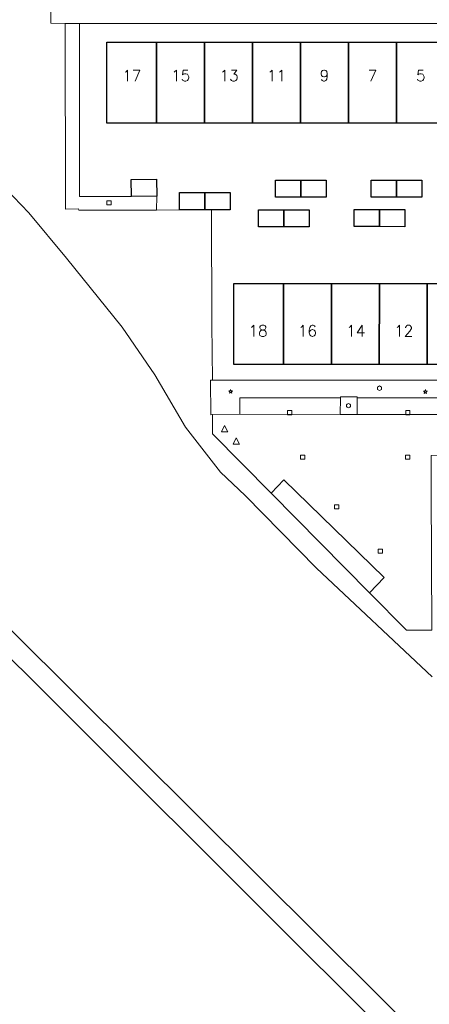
# Model space of a CAD drawing. Header units: metres. Extents: x 105376 to 107446, y 444190 to 447356.
# Tile 8 of 90: x 106618 to 106667, y 445997 to 446114. Entities that reach past the tile are written whole.
import ezdxf
from ezdxf.enums import TextEntityAlignment as Align

# ---------------------------------------------------------------- set-up
doc = ezdxf.new("R2010")
doc.units = ezdxf.units.M
doc.header["$MEASUREMENT"] = 0
for name, color, linetype, lineweight in [('begroeid terreindeel kenmerkpunt', 3, 'Continuous', 0), ('huisnummerreeks BGT', 7, 'Continuous', 0), ('onbegroeid terreindeel vlak', 5, 'Continuous', 0), ('pand vlak gecombineerd BAG en BGT', 1, 'Continuous', 30), ('s_boom', 7, 'Continuous', 0), ('s_brandkraan_brandput', 7, 'Continuous', 0), ('s_lantaarnpaal_lichtmast', 7, 'Continuous', 0), ('s_rioolput', 7, 'Continuous', 0), ('s_straatkolk_trottoirkolk', 7, 'Continuous', 0), ('waterdeel vlak', 4, 'Continuous', 0), ('wegdeel vlak', 2, 'Continuous', 0)]:
    doc.layers.add(name, color=color, linetype=linetype, lineweight=lineweight)
doc.styles.get("Standard").update_dxf_attribs({"font": 'romans.shx'})

msp = doc.modelspace()

# ---------------------------------------------------------------- linework, layer by layer
at = {"layer": 'begroeid terreindeel kenmerkpunt', "flags": 128}
for points in [[(106513.5, 446141.24), (106527.41, 446127.35), (106533.5, 446122.19), (106536.49, 446119.3), (106541.86, 446113.63), (106547.5, 446108.35), (106555.35, 446099.46), (106680.89, 445974.1), (106711.83, 445943.2), (106735.38, 445919.56), (106739.18, 445915.67), (106757.39, 445897.03), (106760.89, 445894.07)], [(106513.5, 446141.24), (106527.41, 446127.35), (106533.5, 446122.19), (106536.49, 446119.3), (106541.86, 446113.63), (106547.5, 446108.35), (106555.35, 446099.46), (106680.89, 445974.1), (106711.83, 445943.2), (106735.38, 445919.56), (106739.18, 445915.67), (106757.39, 445897.03), (106760.89, 445894.07)], [(106621.81, 446117.58), (106621.8, 446113.53), (106623.5, 446113.5), (106623.52, 446091.42), (106625.1, 446091.43), (106625.12, 446091.27), (106634.37, 446091.28), (106637.08, 446091.34), (106640.1, 446091.34), (106640.92, 446091.34), (106640.93, 446077.7), (106641.02, 446071.06), (106640.8, 446071.06), (106640.84, 446066.93), (106641.02, 446066.94), (106641.01, 446064.64), (106647.99, 446057.59), (106659.7, 446045.72), (106664.09, 446041.3), (106667.1, 446041.29)], [(106621.81, 446117.58), (106621.8, 446113.53), (106623.5, 446113.5), (106623.52, 446091.42), (106625.1, 446091.43), (106625.12, 446091.27), (106634.37, 446091.28), (106637.08, 446091.34), (106640.1, 446091.34), (106640.92, 446091.34), (106640.93, 446077.7), (106641.02, 446071.06), (106640.8, 446071.06), (106640.84, 446066.93), (106641.02, 446066.94), (106641.01, 446064.64), (106647.99, 446057.59), (106659.7, 446045.72), (106664.09, 446041.3), (106667.1, 446041.29)], [(106667.16, 446035.72), (106653.41, 446048.65), (106644.89, 446057.32), (106641.96, 446060.08), (106637.82, 446065.45), (106634.16, 446071.69), (106630.28, 446077.36), (106623.65, 446085.56), (106619.16, 446090.98), (106611.83, 446098.58)], [(106667.16, 446035.72), (106653.41, 446048.65), (106644.89, 446057.32), (106641.96, 446060.08), (106637.82, 446065.45), (106634.16, 446071.69), (106630.28, 446077.36), (106623.65, 446085.56), (106619.16, 446090.98), (106611.83, 446098.58)]]:
    msp.add_lwpolyline(points, dxfattribs=at)
msp.add_lwpolyline([(106656.23, 446068.95), (106656.23, 446069.05), (106658.24, 446069.04), (106658.23, 446068.96), (106658.23, 446066.97), (106656.21, 446066.97)], close=True, dxfattribs=at)
msp.add_lwpolyline([(106656.23, 446068.95), (106656.23, 446069.05), (106658.24, 446069.04), (106658.23, 446068.96), (106658.23, 446066.97), (106656.21, 446066.97)], close=True, dxfattribs=at)
at = {"layer": 'onbegroeid terreindeel vlak', "flags": 128}
for points in [[(106763.84, 445897.02), (106757.66, 445901.18), (106756.05, 445902.78), (106758.97, 445905.35), (106755.46, 445906.63), (106752.95, 445905.92), (106751.82, 445906.95), (106746.12, 445912.57), (106735.79, 445921.14), (106739.18, 445915.67), (106735.38, 445919.56), (106711.83, 445943.2), (106680.89, 445974.1), (106685.2, 445971.27), (106685.85, 445971.75), (106682.79, 445975.87), (106551.77, 446106.23), (106547.36, 446111.36), (106541.5, 446117.2), (106539.78, 446118.17), (106515.04, 446142.78)], [(106611.83, 446098.58), (106619.16, 446090.98), (106623.65, 446085.56), (106630.28, 446077.36), (106634.16, 446071.69), (106637.82, 446065.45), (106641.96, 446060.08), (106644.89, 446057.32), (106653.41, 446048.65), (106667.16, 446035.72)]]:
    msp.add_lwpolyline(points, dxfattribs=at)
for points in [[(106640.92, 446091.34), (106643.11, 446091.34), (106643.11, 446093.37), (106640.1, 446093.37), (106637.08, 446093.37), (106637.08, 446091.34), (106634.37, 446091.28), (106634.41, 446092.93), (106634.38, 446094.96), (106631.35, 446094.92), (106631.38, 446092.89), (106625.19, 446092.91), (106625.22, 446113.5), (106649.03, 446113.52), (106680.8, 446113.52), (106682.16, 446110.56), (106686.42, 446101.91), (106690.69, 446093.78), (106701.72, 446074.42), (106703.79, 446071.09), (106669.23, 446071.04), (106641.02, 446071.06), (106640.93, 446077.7)], [(106645.77, 446111.3), (106640.07, 446111.3), (106634.37, 446111.29), (106628.46, 446111.29), (106628.47, 446101.64), (106634.38, 446101.64), (106640.08, 446101.64), (106645.78, 446101.64), (106651.48, 446101.65), (106657.21, 446101.65), (106662.91, 446101.65), (106668.61, 446101.65), (106674.31, 446101.65), (106680.22, 446101.66), (106680.22, 446111.3), (106674.31, 446111.3), (106668.61, 446111.3), (106662.91, 446111.3), (106657.21, 446111.3), (106651.47, 446111.3)], [(106651.52, 446094.85), (106648.5, 446094.85), (106648.5, 446092.82), (106651.52, 446092.82), (106654.54, 446092.83), (106654.54, 446094.85)], [(106662.91, 446092.84), (106665.93, 446092.84), (106665.93, 446094.87), (106662.91, 446094.87), (106659.89, 446094.87), (106659.89, 446092.84)], [(106649.5, 446089.29), (106652.52, 446089.29), (106652.52, 446091.33), (106649.5, 446091.33), (106646.48, 446091.33), (106646.48, 446089.29)], [(106660.89, 446091.36), (106657.87, 446091.36), (106657.87, 446089.32), (106660.89, 446089.32), (106663.91, 446089.31), (106663.91, 446091.35)], [(106672.3, 446072.91), (106678, 446072.91), (106683.7, 446072.91), (106689.4, 446072.91), (106695.31, 446072.91), (106695.29, 446082.56), (106689.38, 446082.56), (106683.68, 446082.56), (106677.98, 446082.56), (106672.28, 446082.56), (106666.57, 446082.56), (106660.87, 446082.56), (106655.17, 446082.55), (106649.47, 446082.55), (106643.56, 446082.55), (106643.55, 446072.91), (106649.46, 446072.91), (106655.16, 446072.91), (106660.86, 446072.91), (106666.56, 446072.91)]]:
    msp.add_lwpolyline(points, close=True, dxfattribs=at)
at = {"layer": 'pand vlak gecombineerd BAG en BGT', "flags": 128}
for points in [[(106634.38, 446101.64), (106628.47, 446101.64), (106628.46, 446111.29), (106634.37, 446111.29)], [(106634.38, 446101.64), (106628.47, 446101.64), (106628.46, 446111.29), (106634.37, 446111.29)], [(106640.07, 446111.3), (106640.08, 446101.64), (106634.38, 446101.64), (106634.37, 446111.29)], [(106640.07, 446111.3), (106640.08, 446101.64), (106634.38, 446101.64), (106634.37, 446111.29)], [(106640.08, 446101.64), (106640.07, 446111.3), (106645.77, 446111.3), (106645.78, 446101.64)], [(106640.08, 446101.64), (106640.07, 446111.3), (106645.77, 446111.3), (106645.78, 446101.64)], [(106651.47, 446111.3), (106651.48, 446101.65), (106645.78, 446101.64), (106645.77, 446111.3)], [(106651.47, 446111.3), (106651.48, 446101.65), (106645.78, 446101.64), (106645.77, 446111.3)], [(106651.48, 446101.65), (106651.47, 446111.3), (106657.21, 446111.3), (106657.21, 446101.65)], [(106651.48, 446101.65), (106651.47, 446111.3), (106657.21, 446111.3), (106657.21, 446101.65)], [(106657.21, 446101.65), (106657.21, 446111.3), (106662.91, 446111.3), (106662.91, 446101.65)], [(106657.21, 446101.65), (106657.21, 446111.3), (106662.91, 446111.3), (106662.91, 446101.65)], [(106668.61, 446101.65), (106662.91, 446101.65), (106662.91, 446111.3), (106668.61, 446111.3)], [(106668.61, 446101.65), (106662.91, 446101.65), (106662.91, 446111.3), (106668.61, 446111.3)], [(106634.41, 446092.93), (106631.38, 446092.89), (106631.35, 446094.92), (106634.38, 446094.96)], [(106634.41, 446092.93), (106631.38, 446092.89), (106631.35, 446094.92), (106634.38, 446094.96)], [(106651.52, 446094.85), (106651.52, 446092.82), (106648.5, 446092.82), (106648.5, 446094.85)], [(106651.52, 446094.85), (106651.52, 446092.82), (106648.5, 446092.82), (106648.5, 446094.85)], [(106651.52, 446092.82), (106651.52, 446094.85), (106654.54, 446094.85), (106654.54, 446092.83)], [(106651.52, 446092.82), (106651.52, 446094.85), (106654.54, 446094.85), (106654.54, 446092.83)], [(106662.91, 446092.84), (106659.89, 446092.84), (106659.89, 446094.87), (106662.91, 446094.87)], [(106662.91, 446092.84), (106659.89, 446092.84), (106659.89, 446094.87), (106662.91, 446094.87)], [(106662.91, 446094.87), (106665.93, 446094.87), (106665.93, 446092.84), (106662.91, 446092.84)], [(106662.91, 446094.87), (106665.93, 446094.87), (106665.93, 446092.84), (106662.91, 446092.84)], [(106640.1, 446091.34), (106637.08, 446091.34), (106637.08, 446093.37), (106640.1, 446093.37)], [(106640.1, 446091.34), (106637.08, 446091.34), (106637.08, 446093.37), (106640.1, 446093.37)], [(106640.1, 446093.37), (106643.11, 446093.37), (106643.11, 446091.34), (106640.92, 446091.34), (106640.1, 446091.34)], [(106640.1, 446093.37), (106643.11, 446093.37), (106643.11, 446091.34), (106640.92, 446091.34), (106640.1, 446091.34)], [(106649.5, 446091.33), (106649.5, 446089.29), (106646.48, 446089.29), (106646.48, 446091.33)], [(106649.5, 446091.33), (106649.5, 446089.29), (106646.48, 446089.29), (106646.48, 446091.33)], [(106649.5, 446089.29), (106649.5, 446091.33), (106652.52, 446091.33), (106652.52, 446089.29)], [(106649.5, 446089.29), (106649.5, 446091.33), (106652.52, 446091.33), (106652.52, 446089.29)], [(106660.89, 446091.36), (106660.89, 446089.32), (106657.87, 446089.32), (106657.87, 446091.36)], [(106660.89, 446091.36), (106660.89, 446089.32), (106657.87, 446089.32), (106657.87, 446091.36)], [(106660.89, 446089.32), (106660.89, 446091.36), (106663.91, 446091.35), (106663.91, 446089.31)], [(106660.89, 446089.32), (106660.89, 446091.36), (106663.91, 446091.35), (106663.91, 446089.31)], [(106649.46, 446072.91), (106643.55, 446072.91), (106643.56, 446082.55), (106649.47, 446082.55)], [(106649.46, 446072.91), (106643.55, 446072.91), (106643.56, 446082.55), (106649.47, 446082.55)], [(106649.47, 446082.55), (106655.17, 446082.55), (106655.16, 446072.91), (106649.46, 446072.91)], [(106649.47, 446082.55), (106655.17, 446082.55), (106655.16, 446072.91), (106649.46, 446072.91)], [(106660.86, 446072.91), (106655.16, 446072.91), (106655.17, 446082.55), (106660.87, 446082.56)], [(106660.86, 446072.91), (106655.16, 446072.91), (106655.17, 446082.55), (106660.87, 446082.56)], [(106660.86, 446072.91), (106660.87, 446082.56), (106666.57, 446082.56), (106666.56, 446072.91)], [(106660.86, 446072.91), (106660.87, 446082.56), (106666.57, 446082.56), (106666.56, 446072.91)], [(106666.56, 446072.91), (106666.57, 446082.56), (106672.28, 446082.56), (106672.3, 446072.91)], [(106666.56, 446072.91), (106666.57, 446082.56), (106672.28, 446082.56), (106672.3, 446072.91)]]:
    msp.add_lwpolyline(points, close=True, dxfattribs=at)
at = {"layer": 's_boom', "color": 251, "linetype": 'Continuous', "lineweight": 0, "flags": 128}
msp.add_lwpolyline([(106656.95, 446068, 1), (106657.45, 446068, 1)], format="xyb", close=True, dxfattribs=at)
at = {"layer": 's_brandkraan_brandput', "color": 7, "linetype": 'Continuous', "lineweight": 0, "flags": 128}
msp.add_lwpolyline([(106660.63, 446070.22), (106660.63, 446069.94), (106660.87, 446069.81), (106661.11, 446069.94), (106661.11, 446070.22), (106660.87, 446070.36)], close=True, dxfattribs=at)
at = {"layer": 's_lantaarnpaal_lichtmast', "color": 7, "linetype": 'Continuous', "lineweight": 0, "flags": 128}
for points in [[(106643.13, 446069.78), (106642.95, 446069.78), (106643.09, 446069.67), (106643.04, 446069.5), (106643.18, 446069.61), (106643.33, 446069.5), (106643.27, 446069.67), (106643.42, 446069.78), (106643.24, 446069.78), (106643.18, 446069.95)], [(106666.28, 446069.75), (106666.1, 446069.75), (106666.25, 446069.65), (106666.19, 446069.47), (106666.34, 446069.58), (106666.49, 446069.47), (106666.43, 446069.65), (106666.58, 446069.75), (106666.4, 446069.75), (106666.34, 446069.93)]]:
    msp.add_lwpolyline(points, close=True, dxfattribs=at)
at = {"layer": 's_rioolput', "color": 7, "linetype": 'Continuous', "lineweight": 0, "flags": 128}
for points in [[(106642.08, 446064.91), (106642.83, 446064.91), (106642.46, 446065.66)], [(106643.47, 446063.41), (106644.22, 446063.41), (106643.85, 446064.16)]]:
    msp.add_lwpolyline(points, close=True, dxfattribs=at)
at = {"layer": 's_straatkolk_trottoirkolk', "color": 7, "linetype": 'Continuous', "lineweight": 0, "flags": 128}
for points in [[(106628.47, 446092.41), (106628.97, 446092.41), (106628.97, 446091.91), (106628.47, 446091.91)], [(106649.94, 446067.43), (106650.44, 446067.43), (106650.44, 446066.93), (106649.94, 446066.93)], [(106664, 446067.42), (106664.5, 446067.42), (106664.5, 446066.92), (106664, 446066.92)], [(106651.49, 446062.12), (106651.99, 446062.12), (106651.99, 446061.62), (106651.49, 446061.62)], [(106663.99, 446062.12), (106664.49, 446062.12), (106664.49, 446061.62), (106663.99, 446061.62)], [(106655.53, 446056.21), (106656.03, 446056.21), (106656.03, 446055.71), (106655.53, 446055.71)], [(106660.73, 446050.94), (106661.23, 446050.94), (106661.23, 446050.44), (106660.73, 446050.44)]]:
    msp.add_lwpolyline(points, close=True, dxfattribs=at)
at = {"layer": 'waterdeel vlak', "flags": 128}
msp.add_lwpolyline([(106682.79, 445975.87), (106685.85, 445971.75), (106685.2, 445971.27), (106680.89, 445974.1), (106555.35, 446099.46), (106547.5, 446108.35), (106541.86, 446113.63), (106536.49, 446119.3), (106533.5, 446122.19), (106527.41, 446127.35), (106513.5, 446141.24), (106511.73, 446143.02), (106514.07, 446144.85), (106515.04, 446142.78), (106539.78, 446118.17), (106541.5, 446117.2), (106547.36, 446111.36), (106551.77, 446106.23)], close=True, dxfattribs=at)
msp.add_lwpolyline([(106682.79, 445975.87), (106685.85, 445971.75), (106685.2, 445971.27), (106680.89, 445974.1), (106555.35, 446099.46), (106547.5, 446108.35), (106541.86, 446113.63), (106536.49, 446119.3), (106533.5, 446122.19), (106527.41, 446127.35), (106513.5, 446141.24), (106511.73, 446143.02), (106514.07, 446144.85), (106515.04, 446142.78), (106539.78, 446118.17), (106541.5, 446117.2), (106547.36, 446111.36), (106551.77, 446106.23)], close=True, dxfattribs=at)
at = {"layer": 'wegdeel vlak', "flags": 128}
for points in [[(106678.95, 446117.6), (106680.8, 446113.52), (106649.03, 446113.52), (106625.22, 446113.5), (106623.5, 446113.5), (106621.8, 446113.53), (106621.81, 446117.58)], [(106678.95, 446117.6), (106680.8, 446113.52), (106649.03, 446113.52), (106625.22, 446113.5), (106623.5, 446113.5), (106621.8, 446113.53), (106621.81, 446117.58)], [(106681.19, 446068.96), (106658.23, 446068.96), (106658.24, 446069.04), (106656.23, 446069.05), (106656.23, 446068.95), (106644.26, 446068.96), (106644.29, 446066.98), (106641.02, 446066.94), (106640.84, 446066.93), (106640.8, 446071.06), (106641.02, 446071.06), (106669.23, 446071.04)], [(106681.19, 446068.96), (106658.23, 446068.96), (106658.24, 446069.04), (106656.23, 446069.05), (106656.23, 446068.95), (106644.26, 446068.96), (106644.29, 446066.98), (106641.02, 446066.94), (106640.84, 446066.93), (106640.8, 446071.06), (106641.02, 446071.06), (106669.23, 446071.04)]]:
    msp.add_lwpolyline(points, dxfattribs=at)
for points in [[(106625.19, 446092.91), (106631.38, 446092.89), (106634.41, 446092.93), (106634.37, 446091.28), (106625.12, 446091.27), (106625.1, 446091.43), (106623.52, 446091.42), (106623.5, 446113.5), (106625.22, 446113.5)], [(106625.19, 446092.91), (106631.38, 446092.89), (106634.41, 446092.93), (106634.37, 446091.28), (106625.12, 446091.27), (106625.1, 446091.43), (106623.52, 446091.42), (106623.5, 446113.5), (106625.22, 446113.5)], [(106656.21, 446066.97), (106644.29, 446066.98), (106644.26, 446068.96), (106656.23, 446068.95)], [(106656.21, 446066.97), (106644.29, 446066.98), (106644.26, 446068.96), (106656.23, 446068.95)], [(106658.23, 446068.96), (106681.19, 446068.96), (106681.21, 446066.97), (106658.23, 446066.97)], [(106658.23, 446068.96), (106681.19, 446068.96), (106681.21, 446066.97), (106658.23, 446066.97)], [(106641.01, 446064.64), (106641.02, 446066.94), (106644.29, 446066.98), (106656.21, 446066.97), (106658.23, 446066.97), (106681.21, 446066.97), (106683.23, 446066.97), (106700.67, 446066.99), (106701.22, 446066.98), (106701.21, 446062.07), (106700.73, 446062.08), (106677.75, 446062.08), (106675.71, 446062.11), (106669.7, 446062.1), (106667.05, 446062.08), (106667.04, 446058.01), (106667.1, 446041.29), (106664.09, 446041.3), (106659.7, 446045.72), (106661.45, 446047.57), (106649.52, 446059.18), (106647.99, 446057.59)], [(106641.01, 446064.64), (106641.02, 446066.94), (106644.29, 446066.98), (106656.21, 446066.97), (106658.23, 446066.97), (106681.21, 446066.97), (106683.23, 446066.97), (106700.67, 446066.99), (106701.22, 446066.98), (106701.21, 446062.07), (106700.73, 446062.08), (106677.75, 446062.08), (106675.71, 446062.11), (106669.7, 446062.1), (106667.05, 446062.08), (106667.04, 446058.01), (106667.1, 446041.29), (106664.09, 446041.3), (106659.7, 446045.72), (106661.45, 446047.57), (106649.52, 446059.18), (106647.99, 446057.59)], [(106659.7, 446045.72), (106647.99, 446057.59), (106649.52, 446059.18), (106661.45, 446047.57)], [(106659.7, 446045.72), (106647.99, 446057.59), (106649.52, 446059.18), (106661.45, 446047.57)]]:
    msp.add_lwpolyline(points, close=True, dxfattribs=at)

# ---------------------------------------------------------------- texts
at = {"layer": 'huisnummerreeks BGT'}
for s, height, p in [('17', 1.323, (106631.43, 446107.29)), ('15', 1.323, (106637.24, 446107.3)), ('13', 1.323, (106643, 446107.3)), ('11', 1.323, (106648.64, 446107.3)), ('9', 1.32, (106654.34, 446107.3)), ('7', 1.32, (106660.04, 446107.3)), ('5', 1.32, (106665.8, 446107.3)), ('18', 1.323, (106646.44, 446076.91)), ('16', 1.323, (106652.31, 446076.91)), ('14', 1.323, (106658.07, 446076.91)), ('12', 1.323, (106663.77, 446076.91))]:
    msp.add_text(s, height=height, dxfattribs=at).set_placement(p, align=Align.MIDDLE_CENTER)

doc.saveas('drawing.dxf')
